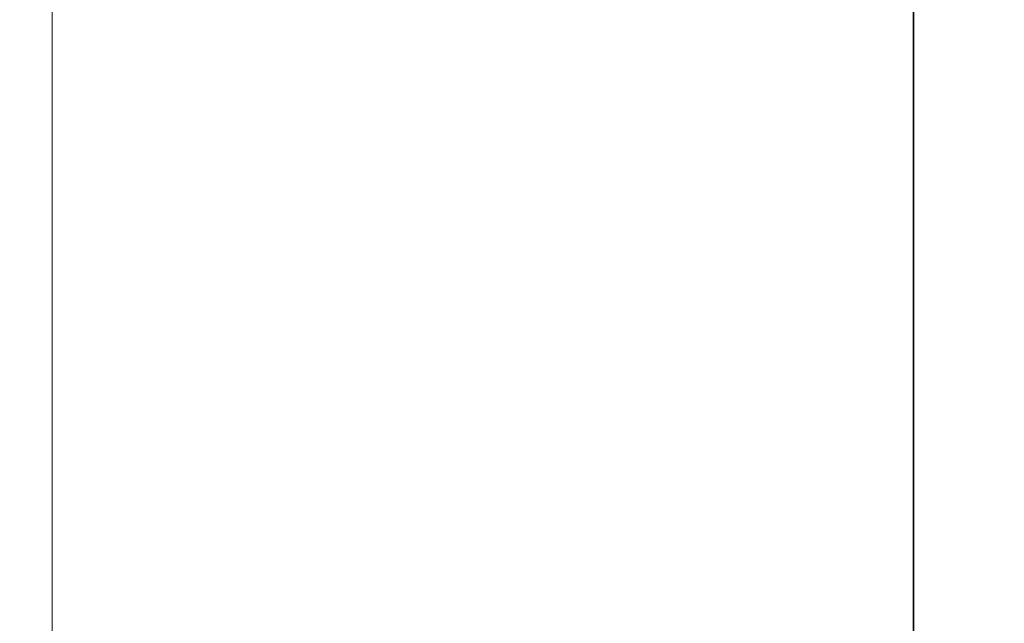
# Model space of a CAD drawing. Header units: millimetres. Extents: x 4 to 1188, y 1 to 840.
# Tile 100 of 197: x 655 to 676, y 359 to 372. Entities that reach past the tile are written whole.
import ezdxf

# ---------------------------------------------------------------- set-up
doc = ezdxf.new("R2010")
doc.units = ezdxf.units.MM
doc.layers.add('1', color=7, linetype='Continuous')
doc.styles.add('Arial Unicode MS', font='Arial Unicode MS')
doc.dimstyles.get("Standard").update_dxf_attribs({"dimtxt": 0.18, "dimasz": 0.18, "dimexe": 0.18, "dimexo": 0.0625, "dimgap": 0.09, "dimtad": 0, "dimtih": 1, "dimtoh": 1, "dimdec": 4, "dimzin": 0, "dimdsep": 46, "dimtxsty": 'Standard', "dimcen": 0.09, "dimadec": 0, "dimazin": 0, "dimtfac": 1, "dimtdec": 4, "dimtofl": 0, "dimtmove": 0, "dimatfit": 3, "dimfxl": 0, "dimtolj": 1, "dimtzin": 0, "dimarcsym": 0})

# ---------------------------------------------------------------- blocks, each defined once
blk = doc.blocks.new('_U18')
at = {"layer": '1', "color": 18, "lineweight": 35}
for p, q in [((656.344, 411.791), (676.419, 411.791)), ((674.419, 270.312), (674.419, 411.791)), ((655.701, 270.312), (676.419, 270.312))]:
    blk.add_line(p, q, dxfattribs=at)
at = {"layer": '1', "color": 18, "lineweight": 70}
for points in [[(674.419, 411.791), (675.195, 408.29), (673.643, 408.29)], [(674.419, 270.312), (673.643, 273.812), (675.195, 273.812)]]:
    blk.add_solid(points, dxfattribs=at)
at = {"layer": '1', "color": 18, "linetype": 'Continuous', "lineweight": 13, "insert": (673.665, 335.699), "char_height": 5, "attachment_point": 7, "rotation": 90, "line_spacing_factor": 1.047437, "style": 'Arial Unicode MS'}
blk.add_mtext('\\fArial Unicode MS|b0|i0;\\W1.0000;990', dxfattribs=at)

msp = doc.modelspace()

# ---------------------------------------------------------------- linework, layer by layer
at = {"layer": '1', "color": 154, "linetype": 'Continuous', "lineweight": 13}
msp.add_line((655.415, 271.3619), (655.415, 381.2202), dxfattribs=at)

# ---------------------------------------------------------------- dimensions: what is measured, and where the dimension line sits
at = {"layer": '1', "color": 18, "linetype": 'Continuous', "lineweight": 13}
dim = msp.add_linear_dim(base=(674.4194, 411.7905), p1=(654.7007, 270.3119), p2=(655.3436, 411.7905), angle=90, dimstyle='Standard', override={"dimtxt": 5, "dimasz": 3.5, "dimexe": 2, "dimexo": 1, "dimgap": 2.5, "dimtad": 1, "dimtih": 0, "dimtoh": 0, "dimdec": 0, "dimlfac": 7, "dimzin": 8, "dimdsep": 44, "dimlunit": 2, "dimtxsty": 'Arial Unicode MS', "dimsah": 1, "dimse1": 0, "dimse2": 0, "dimsd1": 0, "dimsd2": 0, "dimclrd": 18, "dimclre": 18, "dimclrt": 18, "dimtol": 0, "dimtm": -0.1, "dimtfac": 0.4, "dimtdec": 2, "dimtofl": 1, "dimtmove": 0, "dimtzin": 8, "dimlwd": 35, "dimlwe": 35}, dxfattribs=at)
dim.commit()
dim.dimension.update_dxf_attribs({"geometry": '_U18', "text_midpoint": (674.4194, 341.0512), "dimtype": 160})

doc.saveas('drawing.dxf')
